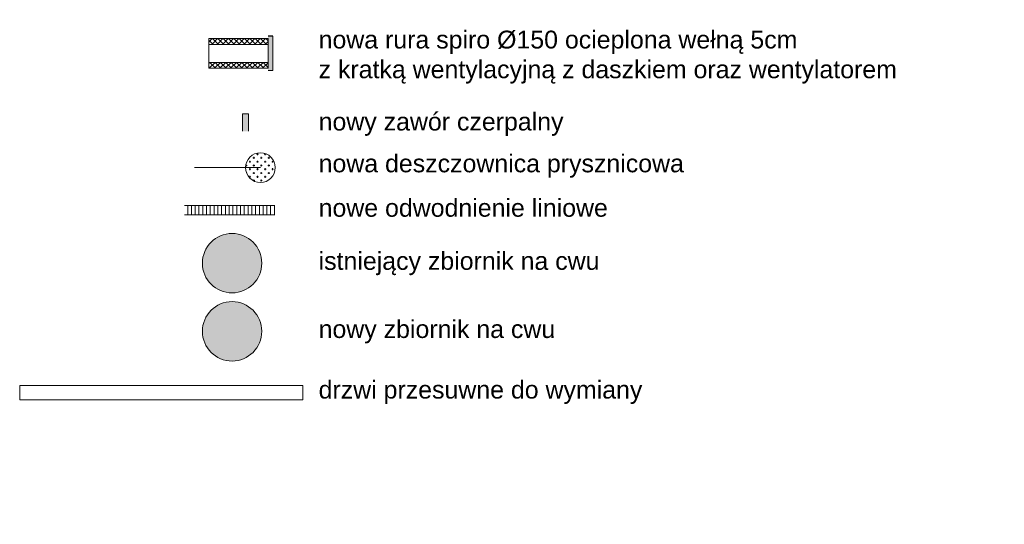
# Model space of a CAD drawing. Header units: metres. Extents: x 158874 to 185002, y -166493 to -154354.
# Tile 16 of 95: x 177412 to 178241, y -160483 to -160059. Entities that reach past the tile are written whole.
import ezdxf
from ezdxf import colors
from ezdxf.entities.mleader import LeaderData, LeaderLine
from ezdxf.math import Vec2, Vec3

# ---------------------------------------------------------------- set-up
doc = ezdxf.new("R2010")
doc.units = ezdxf.units.M
doc.layers.add('2 (średnia)', color=1, linetype='Continuous', lineweight=25)
doc.layers.add('wymiarowanie9', color=1, linetype='Continuous', lineweight=9)
doc.styles.get("Standard").update_dxf_attribs({"font": 'arial.ttf'})

msp = doc.modelspace()

# ---------------------------------------------------------------- hatches: boundary and pattern name
at = {"layer": 'wymiarowanie9', "ltscale": 0.2}
h = msp.add_hatch(color=256, dxfattribs=at)
h.dxf.hatch_style = 1
h.paths.add_polyline_path([(177625.16, -160072.71), (177621.16, -160072.71), (177621.16, -160101.8), (177625.16, -160101.8)])
h = msp.add_hatch(dxfattribs=at)
h.set_pattern_fill('ANSI37', color=256)
h.set_pattern_definition([(45, (-2336.1632, -940.071), (-2.24506403, 2.24506403), []), (135, (-2336.1632, -940.071), (-2.24506403, -2.24506403), [])])
h.paths.add_polyline_path([(177621.16, -160074.84), (177571.16, -160074.84), (177571.16, -160079.84), (177621.16, -160079.84)])
h.paths.add_polyline_path([(177621.16, -160094.84), (177571.16, -160094.84), (177571.16, -160099.84), (177621.16, -160099.84)])
h = msp.add_hatch(color=256, dxfattribs=at)
h.dxf.hatch_style = 1
h.paths.add_polyline_path([(177604.59, -160138.16), (177599.7, -160138.16), (177599.7, -160152.81), (177604.59, -160152.81)])
h = msp.add_hatch(dxfattribs=at)
h.set_pattern_fill('CROSS', color=256, scale=0.5)
h.set_pattern_definition([(0, (-1941.1575, -1396.6444), (3.175, 3.175), [1.5875, -4.7625]), (90, (-1940.3637, -1397.438), (-3.175, 3.175), [1.5875, -4.7625])])
h.paths.add_polyline_path([(177602.17, -160183.42, 1), (177627.17, -160183.42, 1)])
h = msp.add_hatch(dxfattribs=at)
h.set_pattern_fill('ANSI31', color=256, angle=45)
h.set_pattern_definition([(90, (336566.9525, 19502.0827), (-3.175, 8e-16), [])])
h.paths.add_polyline_path([(177626.66, -160223.05), (177626.66, -160215.25), (177550.86, -160215.25), (177550.86, -160223.05)])
at = {"layer": 'wymiarowanie9', "ltscale": 0.2, "transparency": 33554508}
h = msp.add_hatch(color=8, dxfattribs=at)
h.dxf.hatch_style = 1
h.paths.add_polyline_path([(177565.78, -160263.76, 1), (177615.78, -160263.76, 1)])
h = msp.add_hatch(color=1, dxfattribs=at)
h.dxf.hatch_style = 1
h.paths.add_polyline_path([(177565.78, -160321.08, 1), (177615.78, -160321.08, 1)])

# ---------------------------------------------------------------- linework, layer by layer
at = {"layer": '2 (średnia)', "color": 1}
msp.add_line((177625.16, -160072.71), (177621.16, -160072.71), dxfattribs=at)
at = {"layer": 'wymiarowanie9', "color": 1, "ltscale": 0.2}
for p, q in [((177621.16, -160072.71), (177625.16, -160072.71)), ((177625.16, -160072.71), (177625.16, -160101.8)), ((177571.16, -160074.84), (177621.16, -160074.84)), ((177571.16, -160079.84), (177621.16, -160079.84)), ((177571.16, -160094.84), (177621.16, -160094.84)), ((177571.16, -160099.84), (177621.16, -160099.84)), ((177625.16, -160101.8), (177621.16, -160101.8)), ((177614.67, -160183.42), (177559.17, -160183.42)), ((177626.66, -160215.25), (177550.86, -160215.25)), ((177626.66, -160223.05), (177550.86, -160223.05)), ((177650.33, -160366.74), (177412.05, -160366.74)), ((177412.05, -160366.74), (177412.05, -160378.65)), ((177650.33, -160366.74), (177650.33, -160378.65)), ((177412.05, -160378.65), (177650.33, -160378.65))]:
    msp.add_line(p, q, dxfattribs=at)
at = {"layer": 'wymiarowanie9', "ltscale": 0.2}
for p, q in [((177571.16, -160074.84), (177571.16, -160099.84)), ((177621.16, -160074.84), (177621.16, -160099.84)), ((177599.7, -160152.81), (177599.7, -160138.16)), ((177599.7, -160138.16), (177604.59, -160138.16)), ((177604.59, -160138.16), (177604.59, -160152.81))]:
    msp.add_line(p, q, dxfattribs=at)
at = {"layer": 'wymiarowanie9', "color": 1, "ltscale": 0.2}
msp.add_circle((177614.67, -160183.42), 12.5, dxfattribs=at)
at = {"layer": 'wymiarowanie9', "color": 0, "ltscale": 0.2}
for centre in [(177590.78, -160263.76), (177590.78, -160321.08)]:
    msp.add_circle(centre, 25, dxfattribs=at)

# ---------------------------------------------------------------- texts
at = {"layer": 'wymiarowanie9', "color": 0, "ltscale": 0.2, "char_height": 15, "attachment_point": 1}
for s, insert in [('nowa rura spiro %%C150 ocieplona wełną 5cm \\Pz kratką wentylacyjną z daszkiem oraz wentylatorem', (177663.64, -160068.19)), ('nowy zawór czerpalny', (177663.64, -160137.17)), ('nowa deszczownica prysznicowa', (177663.64, -160172.32)), ('nowe odwodnienie liniowe', (177663.64, -160209.69)), ('istniejący zbiornik na cwu', (177663.64, -160254.35)), ('nowy zbiornik na cwu', (177663.64, -160311.67)), ('drzwi przesuwne do wymiany', (177663.64, -160362.64))]:
    msp.add_mtext(s, dxfattribs=dict(at, insert=insert))

# ---------------------------------------------------------------- leaders
at = {"layer": 'wymiarowanie9', "color": 3, "ltscale": 0.2}
ml = msp.add_multileader_mtext('Standard', dxfattribs=at)
ml.set_content('remont pom. 1.2\\P- demontaż okładziny ściennej boazeryjnej\\P- wyrównanie tynku po okładzinie\\P- malowanie ścian farbą lateksową\\P- wymiana uszkodzonych paneli sufitowych\\P- wymiana drzwi przesuwnych na nowe z podcięciem min 2cm\\P - wymiana uszkodzonych grzejników\\P- montaż nawietrzaków higrosterowanych okiennych 2szt.', color=3)
ml.set_leader_properties()
ml.build(insert=Vec2(0, 0))
ml.multileader.update_dxf_attribs({"arrow_head_size": 12})
ctx = ml.context
ctx.base_point, ctx.char_height, ctx.arrow_head_size, ctx.plane_origin = Vec3(177654.3, -159421.29), 15, 12, Vec3(177819.28, -159717.93)
ctx.text_align_type = 2
notes = []
notes.append((ctx, [(1, (1, 1, 0), (178240.76, -159421.29), (-1, 0), 8, [(0, [(178217.06, -159236.84)], 0, [])])]))
ctx.mtext.insert, ctx.mtext.alignment, ctx.mtext.flow_direction = Vec3(178230.76, -159411.59), 3, 5
for ctx, leaders in notes:
    for number, flags, end, landing, length, lines in leaders:
        leader = LeaderData()
        leader.index, (leader.has_last_leader_line, leader.has_dogleg_vector, leader.attachment_direction) = number, flags
        leader.last_leader_point, leader.dogleg_vector, leader.dogleg_length = Vec3(end), Vec3(landing), length
        for number, points, colour, breaks in lines:
            line = LeaderLine()
            line.index, line.vertices, line.color, line.breaks = number, Vec3.list(points), colors.encode_raw_color(colour), breaks
            leader.lines.append(line)
        ctx.leaders.append(leader)

doc.saveas('drawing.dxf')
